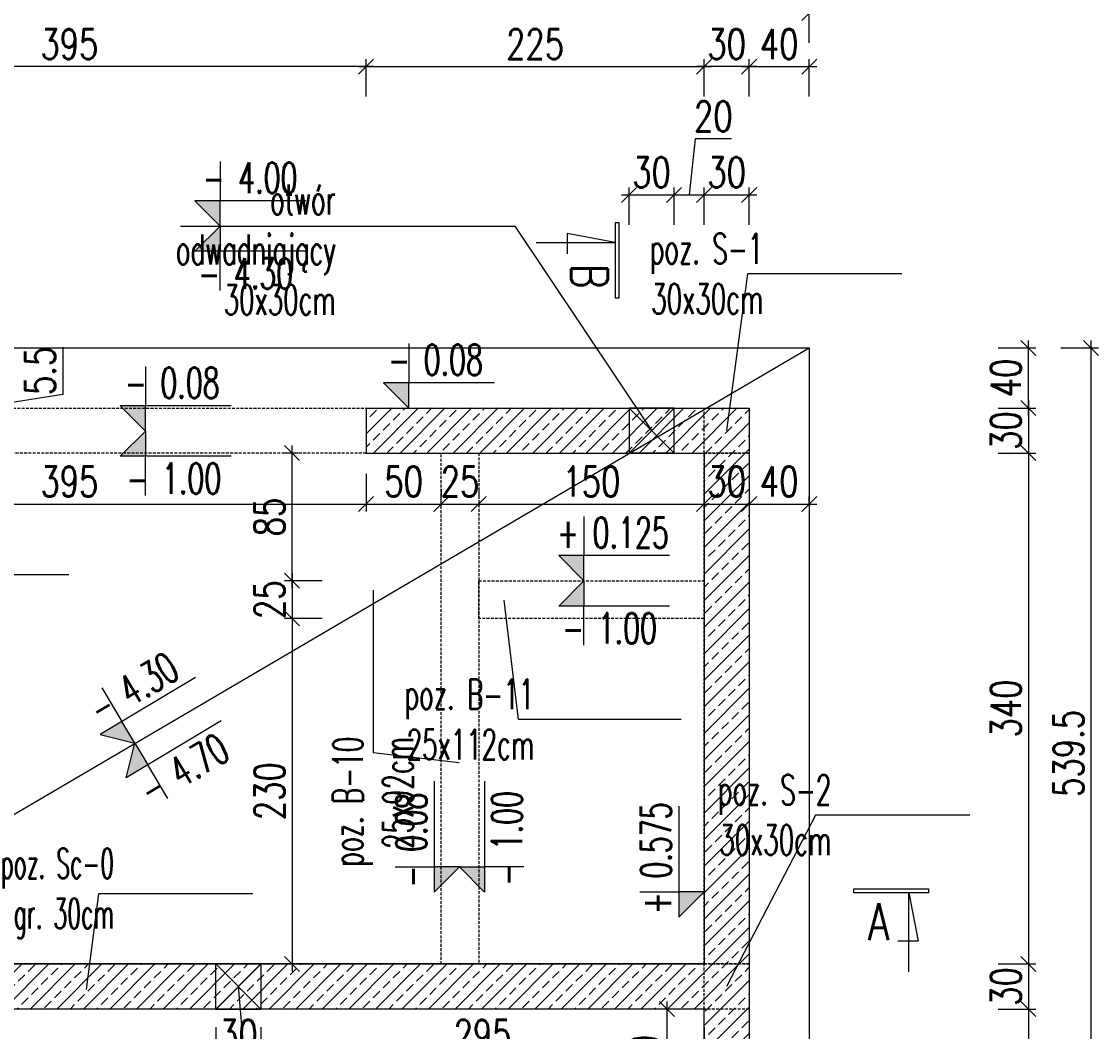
# Model space of a CAD drawing. Header units: millimetres. Extents: x -303 to 588072, y -379 to 357555.
# Tile 14 of 88: x 538205 to 538922, y 333408 to 334080. Entities that reach past the tile are written whole.
import ezdxf

# ---------------------------------------------------------------- set-up
doc = ezdxf.new("R2010")
doc.units = ezdxf.units.MM
doc.header["$LTSCALE"] = 0.15
doc.header["$MEASUREMENT"] = 0
doc.header["$PDSIZE"] = -5
doc.linetypes.add('DASHED', pattern=[19.05, 12.7, -6.35])
for name, color, linetype in [('3', 4, 'Continuous'), ('5', 8, 'Continuous'), ('RFD_1', 2, 'Continuous'), ('RFD_2', 4, 'DASHED'), ('RFD_3', 4, 'Continuous'), ('RFD_3 @ 10', 4, 'Continuous'), ('RFD_5', 8, 'Continuous'), ('RFD_5 @ 10', 8, 'Continuous')]:
    doc.layers.add(name, color=color, linetype=linetype)
doc.styles.get("Standard").update_dxf_attribs({"font": 'simplex.shx', "width": 0.75})
doc.styles.add('txt3', font='simplex.shx', dxfattribs={"width": 0.75, "height": 20})
doc.dimstyles.new('opis 1.1', dxfattribs={"dimscale": 0, "dimtxt": 2, "dimasz": 1, "dimexe": 0.5, "dimexo": 1, "dimgap": 0, "dimtad": 0, "dimdec": 1, "dimrnd": 0.5, "dimdsep": 46, "dimtxsty": 'Standard', "dimblk1": 'OBLIQUE', "dimblk2": 'OBLIQUE', "dimsah": 1, "dimcen": 1, "dimdle": 0.5, "dimclrd": 256, "dimclre": 256, "dimclrt": 4, "dimadec": 0, "dimazin": 2, "dimtm": 1e-09, "dimtfac": 0.75, "dimtdec": 1, "dimtmove": 0, "dimatfit": 3, "dimfxl": 0, "dimtvp": 0.75, "dimtolj": 1, "dimtzin": 0, "dimlwd": -1, "dimlwe": -1, "dimarcsym": 0})

# ---------------------------------------------------------------- blocks, each defined once
blk = doc.blocks.new('324r232')
at = {"layer": 'RFD_5'}
blk.add_hatch(color=256, dxfattribs=at).paths.add_polyline_path([(0, 16.56), (-16.56, 16.56), (0, 0)])
at = {"layer": '5'}
blk.add_line((56.33, 16.56), (-16.56, 16.56), dxfattribs=at)
at = {"layer": 'RFD_5'}
for points in [[(0, 42.33), (0, 16.56)], [(-16.56, 16.56), (0, 0)], [(0, 0), (0, 16.56)]]:
    blk.add_lwpolyline(points, dxfattribs=at)
blk = doc.blocks.new('_Oblique')
at = {"color": 0, "linetype": 'ByBlock', "lineweight": -2}
blk.add_line((-0.5, -0.5), (0.5, 0.5), dxfattribs=at)
blk = doc.blocks.new('*D1132')
at = {"layer": 'Defpoints', "color": 0, "lineweight": 80}
for p in [(538484, 333759.03), (538509, 333759.03), (538509, 333759.03)]:
    blk.add_point(p, dxfattribs=at)
at = {"layer": 'RFD_5'}
for p, q in [((538484, 333769.03), (538484, 333764.03)), ((538509, 333769.03), (538509, 333764.03)), ((538479, 333759.03), (538514, 333759.03))]:
    blk.add_line(p, q, dxfattribs=at)
at = {"layer": 'RFD_5', "xscale": 10, "yscale": 10, "zscale": 10, "rotation": 180}
blk.add_blockref('_Oblique', (538484, 333759.03), dxfattribs=at)
at = {"layer": 'RFD_5', "xscale": 10, "yscale": 10, "zscale": 10}
blk.add_blockref('_Oblique', (538509, 333759.03), dxfattribs=at)
at = {"layer": 'RFD_5', "color": 4, "insert": (538496.5, 333774.03), "char_height": 20, "attachment_point": 5}
blk.add_mtext('\\A1;25', dxfattribs=at)
blk = doc.blocks.new('*D1133')
at = {"layer": 'Defpoints', "color": 0, "lineweight": 80}
for p in [(538509, 333759.03), (538659, 333759.03), (538659, 333751.05)]:
    blk.add_point(p, dxfattribs=at)
at = {"layer": 'RFD_5'}
for p, q in [((538509, 333769.03), (538509, 333764.03)), ((538659, 333759.03), (538659, 333764.03)), ((538504, 333759.03), (538664, 333759.03))]:
    blk.add_line(p, q, dxfattribs=at)
at = {"layer": 'RFD_5', "xscale": 10, "yscale": 10, "zscale": 10, "rotation": 180}
blk.add_blockref('_Oblique', (538509, 333759.03), dxfattribs=at)
at = {"layer": 'RFD_5', "xscale": 10, "yscale": 10, "zscale": 10}
blk.add_blockref('_Oblique', (538659, 333759.03), dxfattribs=at)
at = {"layer": 'RFD_5', "color": 4, "insert": (538584, 333774.03), "char_height": 20, "attachment_point": 5}
blk.add_mtext('\\A1;150', dxfattribs=at)
blk = doc.blocks.new('*D1134')
at = {"layer": 'Defpoints', "color": 0, "lineweight": 80}
for p in [(538689, 333759.61), (538689, 333759.03), (538659, 333751.05)]:
    blk.add_point(p, dxfattribs=at)
at = {"layer": 'RFD_5'}
for p, q in [((538659, 333759.03), (538659, 333764.03)), ((538654, 333759.03), (538694, 333759.03)), ((538689, 333759.03), (538689, 333754.03))]:
    blk.add_line(p, q, dxfattribs=at)
at = {"layer": 'RFD_5', "xscale": 10, "yscale": 10, "zscale": 10, "rotation": 180}
blk.add_blockref('_Oblique', (538659, 333759.03), dxfattribs=at)
at = {"layer": 'RFD_5', "xscale": 10, "yscale": 10, "zscale": 10}
blk.add_blockref('_Oblique', (538689, 333759.03), dxfattribs=at)
at = {"layer": 'RFD_5', "color": 4, "insert": (538674, 333774.03), "char_height": 20, "attachment_point": 5}
blk.add_mtext('\\A1;30', dxfattribs=at)
blk = doc.blocks.new('*D1136')
at = {"layer": 'Defpoints', "color": 0, "lineweight": 80}
for p in [(538659, 334050.13), (538434, 333822.91), (538659, 333272.86)]:
    blk.add_point(p, dxfattribs=at)
at = {"layer": 'RFD_5'}
for p, q in [((538429, 334050.13), (538664, 334050.13)), ((538434, 334030.13), (538434, 334055.13)), ((538659, 334030.13), (538659, 334055.13))]:
    blk.add_line(p, q, dxfattribs=at)
at = {"layer": 'RFD_5', "xscale": 10, "yscale": 10, "zscale": 10, "rotation": 180}
blk.add_blockref('_Oblique', (538434, 334050.13), dxfattribs=at)
at = {"layer": 'RFD_5', "xscale": 10, "yscale": 10, "zscale": 10}
blk.add_blockref('_Oblique', (538659, 334050.13), dxfattribs=at)
at = {"layer": 'RFD_5', "color": 4, "insert": (538546.5, 334065.13), "char_height": 20, "attachment_point": 5}
blk.add_mtext('\\A1;225', dxfattribs=at)
blk = doc.blocks.new('*D1137')
at = {"layer": 'Defpoints', "color": 0, "lineweight": 80}
for p in [(538729, 334050.13), (538729, 333862.91), (538689, 333822.91)]:
    blk.add_point(p, dxfattribs=at)
at = {"layer": 'RFD_5'}
for p, q in [((538684, 334050.13), (538734, 334050.13)), ((538689, 334030.13), (538689, 334055.13)), ((538729, 334030.13), (538729, 334055.13))]:
    blk.add_line(p, q, dxfattribs=at)
at = {"layer": 'RFD_5', "xscale": 10, "yscale": 10, "zscale": 10, "rotation": 180}
blk.add_blockref('_Oblique', (538689, 334050.13), dxfattribs=at)
at = {"layer": 'RFD_5', "xscale": 10, "yscale": 10, "zscale": 10}
blk.add_blockref('_Oblique', (538729, 334050.13), dxfattribs=at)
at = {"layer": 'RFD_5', "color": 4, "insert": (538709, 334065.13), "char_height": 20, "attachment_point": 5}
blk.add_mtext('\\A1;40', dxfattribs=at)
blk = doc.blocks.new('*D1140')
at = {"layer": 'Defpoints', "color": 0, "lineweight": 80}
for p in [(538689, 333759.03), (538729, 333759.03), (538729, 333749.69)]:
    blk.add_point(p, dxfattribs=at)
at = {"layer": 'RFD_5'}
for p, q in [((538729, 333759.03), (538729, 333764.03)), ((538684, 333759.03), (538734, 333759.03)), ((538689, 333759.03), (538689, 333754.03))]:
    blk.add_line(p, q, dxfattribs=at)
at = {"layer": 'RFD_5', "xscale": 10, "yscale": 10, "zscale": 10, "rotation": 180}
blk.add_blockref('_Oblique', (538689, 333759.03), dxfattribs=at)
at = {"layer": 'RFD_5', "xscale": 10, "yscale": 10, "zscale": 10}
blk.add_blockref('_Oblique', (538729, 333759.03), dxfattribs=at)
at = {"layer": 'RFD_5', "color": 4, "insert": (538709, 333774.03), "char_height": 20, "attachment_point": 5}
blk.add_mtext('\\A1;40', dxfattribs=at)
blk = doc.blocks.new('*D1146')
at = {"layer": 'Defpoints', "color": 0, "lineweight": 80}
for p in [(538729, 334085.88), (538059.88, 333862.91), (538729, 333862.91)]:
    blk.add_point(p, dxfattribs=at)
at = {"layer": 'RFD_5'}
for p, q in [((538059.88, 334065.88), (538059.88, 334090.88)), ((538729, 334065.88), (538729, 334090.88)), ((538054.88, 334085.88), (538734, 334085.88))]:
    blk.add_line(p, q, dxfattribs=at)
at = {"layer": 'RFD_5', "xscale": 10, "yscale": 10, "zscale": 10, "rotation": 180}
blk.add_blockref('_Oblique', (538059.88, 334085.88), dxfattribs=at)
at = {"layer": 'RFD_5', "xscale": 10, "yscale": 10, "zscale": 10}
blk.add_blockref('_Oblique', (538729, 334085.88), dxfattribs=at)
at = {"layer": 'RFD_5', "color": 4, "insert": (538394.44, 334100.88), "char_height": 20, "attachment_point": 5}
blk.add_mtext('\\A1;669', dxfattribs=at)
blk = doc.blocks.new('*D1148')
at = {"layer": 'Defpoints', "color": 0, "lineweight": 80}
for p in [(538729, 334120.28), (537809.25, 333981.76), (538729, 333862.91)]:
    blk.add_point(p, dxfattribs=at)
at = {"layer": 'RFD_5'}
for p, q in [((537809.25, 334100.28), (537809.25, 334125.28)), ((538729, 334100.28), (538729, 334125.28)), ((537804.25, 334120.28), (538734, 334120.28))]:
    blk.add_line(p, q, dxfattribs=at)
at = {"layer": 'RFD_5', "xscale": 10, "yscale": 10, "zscale": 10, "rotation": 180}
blk.add_blockref('_Oblique', (537809.25, 334120.28), dxfattribs=at)
at = {"layer": 'RFD_5', "xscale": 10, "yscale": 10, "zscale": 10}
blk.add_blockref('_Oblique', (538729, 334120.28), dxfattribs=at)
at = {"layer": 'RFD_5', "color": 4, "insert": (538269.12, 334135.28), "char_height": 20, "attachment_point": 5}
blk.add_mtext('\\A1;920', dxfattribs=at)
blk = doc.blocks.new('*D1150')
at = {"layer": 'Defpoints', "color": 0, "lineweight": 80}
for p in [(538689, 333822.91), (538689, 333792.91), (538874.86, 333792.91)]:
    blk.add_point(p, dxfattribs=at)
at = {"layer": 'RFD_5'}
for p, q in [((538874.86, 333827.91), (538874.86, 333787.91)), ((538854.86, 333822.91), (538879.86, 333822.91)), ((538854.86, 333792.91), (538879.86, 333792.91))]:
    blk.add_line(p, q, dxfattribs=at)
at = {"layer": 'RFD_5', "xscale": 10, "yscale": 10, "zscale": 10}
for p, rotation in [((538874.86, 333822.91), 90), ((538874.86, 333792.91), 270)]:
    blk.add_blockref('_Oblique', p, dxfattribs=dict(at, rotation=rotation))
at = {"layer": 'RFD_5', "color": 4, "insert": (538859.86, 333807.91), "char_height": 20, "attachment_point": 5, "rotation": 90}
blk.add_mtext('\\A1;30', dxfattribs=at)
blk = doc.blocks.new('*D1151')
at = {"layer": 'Defpoints', "color": 0, "lineweight": 80}
for p in [(538689, 333792.91), (538626.41, 333452.91), (538874.86, 333452.91)]:
    blk.add_point(p, dxfattribs=at)
at = {"layer": 'RFD_5'}
for p, q in [((538854.86, 333792.91), (538879.86, 333792.91)), ((538874.86, 333797.91), (538874.86, 333447.91)), ((538854.86, 333452.91), (538879.86, 333452.91))]:
    blk.add_line(p, q, dxfattribs=at)
at = {"layer": 'RFD_5', "xscale": 10, "yscale": 10, "zscale": 10}
for p, rotation in [((538874.86, 333792.91), 90), ((538874.86, 333452.91), 270)]:
    blk.add_blockref('_Oblique', p, dxfattribs=dict(at, rotation=rotation))
at = {"layer": 'RFD_5', "color": 4, "insert": (538859.86, 333622.91), "char_height": 20, "attachment_point": 5, "rotation": 90}
blk.add_mtext('\\A1;340', dxfattribs=at)
blk = doc.blocks.new('*D1152')
at = {"layer": 'Defpoints', "color": 0, "lineweight": 80}
for p in [(538626.41, 333452.91), (538623.14, 333422.91), (538874.86, 333422.91)]:
    blk.add_point(p, dxfattribs=at)
at = {"layer": 'RFD_5'}
for p, q in [((538874.86, 333457.91), (538874.86, 333417.91)), ((538854.86, 333452.91), (538879.86, 333452.91)), ((538854.86, 333422.91), (538879.86, 333422.91))]:
    blk.add_line(p, q, dxfattribs=at)
at = {"layer": 'RFD_5', "xscale": 10, "yscale": 10, "zscale": 10}
for p, rotation in [((538874.86, 333452.91), 90), ((538874.86, 333422.91), 270)]:
    blk.add_blockref('_Oblique', p, dxfattribs=dict(at, rotation=rotation))
at = {"layer": 'RFD_5', "color": 4, "insert": (538859.86, 333437.91), "char_height": 20, "attachment_point": 5, "rotation": 90}
blk.add_mtext('\\A1;30', dxfattribs=at)
blk = doc.blocks.new('*D1153')
at = {"layer": 'Defpoints', "color": 0, "lineweight": 80}
for p in [(538623.14, 333422.91), (538729, 333323.2), (538874.86, 333323.2)]:
    blk.add_point(p, dxfattribs=at)
at = {"layer": 'RFD_5'}
for p, q in [((538874.86, 333427.91), (538874.86, 333318.2)), ((538854.86, 333422.91), (538879.86, 333422.91)), ((538854.86, 333323.2), (538879.86, 333323.2))]:
    blk.add_line(p, q, dxfattribs=at)
at = {"layer": 'RFD_5', "xscale": 10, "yscale": 10, "zscale": 10}
for p, rotation in [((538874.86, 333422.91), 90), ((538874.86, 333323.2), 270)]:
    blk.add_blockref('_Oblique', p, dxfattribs=dict(at, rotation=rotation))
at = {"layer": 'RFD_5', "color": 4, "insert": (538859.86, 333373.06), "char_height": 20, "attachment_point": 5, "rotation": 90}
blk.add_mtext('\\A1;99.5', dxfattribs=at)
blk = doc.blocks.new('*D1155')
at = {"layer": 'Defpoints', "color": 0, "lineweight": 80}
for p in [(538729, 333862.91), (538874.86, 333862.91), (538689, 333822.91)]:
    blk.add_point(p, dxfattribs=at)
at = {"layer": 'RFD_5'}
for p, q in [((538874.86, 333817.91), (538874.86, 333867.91)), ((538854.86, 333862.91), (538879.86, 333862.91)), ((538854.86, 333822.91), (538879.86, 333822.91))]:
    blk.add_line(p, q, dxfattribs=at)
at = {"layer": 'RFD_5', "xscale": 10, "yscale": 10, "zscale": 10}
for p, rotation in [((538874.86, 333862.91), 90), ((538874.86, 333822.91), 270)]:
    blk.add_blockref('_Oblique', p, dxfattribs=dict(at, rotation=rotation))
at = {"layer": 'RFD_5', "color": 4, "insert": (538859.86, 333842.91), "char_height": 20, "attachment_point": 5, "rotation": 90}
blk.add_mtext('\\A1;40', dxfattribs=at)
blk = doc.blocks.new('*D1156')
at = {"layer": 'Defpoints', "color": 0, "lineweight": 80}
for p in [(538729, 333862.91), (538729, 333323.2), (538916.53, 333323.2)]:
    blk.add_point(p, dxfattribs=at)
at = {"layer": 'RFD_5'}
for p, q in [((538916.53, 333867.91), (538916.53, 333318.2)), ((538896.53, 333862.91), (538921.53, 333862.91)), ((538896.53, 333323.2), (538921.53, 333323.2))]:
    blk.add_line(p, q, dxfattribs=at)
at = {"layer": 'RFD_5', "xscale": 10, "yscale": 10, "zscale": 10}
for p, rotation in [((538916.53, 333862.91), 90), ((538916.53, 333323.2), 270)]:
    blk.add_blockref('_Oblique', p, dxfattribs=dict(at, rotation=rotation))
at = {"layer": 'RFD_5', "color": 4, "insert": (538901.53, 333593.06), "char_height": 20, "attachment_point": 5, "rotation": 90}
blk.add_mtext('\\A1;539.5', dxfattribs=at)
blk = doc.blocks.new('*D1163')
at = {"layer": 'Defpoints', "color": 0, "lineweight": 80}
for p in [(538038.99, 333828.55), (538192.79, 333828.55), (538061.06, 333822.91)]:
    blk.add_point(p, dxfattribs=at)
at = {"layer": 'RFD_5'}
for p, q in [((538232.08, 333863.34), (538232.08, 333831.91)), ((538172.79, 333828.55), (538197.79, 333828.55)), ((538192.79, 333817.91), (538192.79, 333833.55)), ((538232.08, 333831.91), (538192.79, 333825.73)), ((538172.79, 333822.91), (538197.79, 333822.91))]:
    blk.add_line(p, q, dxfattribs=at)
at = {"layer": 'RFD_5', "xscale": 10, "yscale": 10, "zscale": 10}
for p, rotation in [((538192.79, 333828.55), 90), ((538192.79, 333822.91), 270)]:
    blk.add_blockref('_Oblique', p, dxfattribs=dict(at, rotation=rotation))
at = {"layer": 'RFD_5', "color": 4, "insert": (538217.08, 333847.63), "char_height": 20, "attachment_point": 5, "rotation": 90}
blk.add_mtext('\\A1;5.5', dxfattribs=at)
blk = doc.blocks.new('*D1301')
at = {"layer": 'Defpoints', "color": 0, "lineweight": 80}
for p in [(538509, 333707.92), (538384.72, 333682.92), (538509, 333682.92)]:
    blk.add_point(p, dxfattribs=at)
at = {"layer": 'RFD_5'}
for p, q in [((538404.72, 333707.92), (538379.72, 333707.92)), ((538384.72, 333712.92), (538384.72, 333677.92)), ((538404.72, 333682.92), (538379.72, 333682.92))]:
    blk.add_line(p, q, dxfattribs=at)
at = {"layer": 'RFD_5', "xscale": 10, "yscale": 10, "zscale": 10}
for p, rotation in [((538384.72, 333707.92), 90), ((538384.72, 333682.92), 270)]:
    blk.add_blockref('_Oblique', p, dxfattribs=dict(at, rotation=rotation))
at = {"layer": 'RFD_5', "color": 4, "insert": (538369.72, 333695.42), "char_height": 20, "attachment_point": 5, "rotation": 90}
blk.add_mtext('\\A1;25', dxfattribs=at)
blk = doc.blocks.new('*D1302')
at = {"layer": 'Defpoints', "color": 0, "lineweight": 80}
for p in [(538384.72, 333792.91), (538398.7, 333792.91), (538509, 333707.92)]:
    blk.add_point(p, dxfattribs=at)
at = {"layer": 'RFD_5'}
for p, q in [((538388.7, 333792.91), (538379.72, 333792.91)), ((538384.72, 333702.92), (538384.72, 333797.91)), ((538404.72, 333707.92), (538379.72, 333707.92))]:
    blk.add_line(p, q, dxfattribs=at)
at = {"layer": 'RFD_5', "xscale": 10, "yscale": 10, "zscale": 10}
for p, rotation in [((538384.72, 333792.91), 90), ((538384.72, 333707.92), 270)]:
    blk.add_blockref('_Oblique', p, dxfattribs=dict(at, rotation=rotation))
at = {"layer": 'RFD_5', "color": 4, "insert": (538369.72, 333750.42), "char_height": 20, "attachment_point": 5, "rotation": 90}
blk.add_mtext('\\A1;85', dxfattribs=at)
blk = doc.blocks.new('*D1303')
at = {"layer": 'Defpoints', "color": 0, "lineweight": 80}
for p in [(538509, 333682.92), (538384.72, 333452.91), (538434.12, 333452.91)]:
    blk.add_point(p, dxfattribs=at)
at = {"layer": 'RFD_5'}
for p, q in [((538384.72, 333687.92), (538384.72, 333447.91)), ((538404.72, 333682.92), (538379.72, 333682.92)), ((538404.72, 333452.91), (538379.72, 333452.91))]:
    blk.add_line(p, q, dxfattribs=at)
at = {"layer": 'RFD_5', "xscale": 10, "yscale": 10, "zscale": 10}
for p, rotation in [((538384.72, 333682.92), 90), ((538384.72, 333452.91), 270)]:
    blk.add_blockref('_Oblique', p, dxfattribs=dict(at, rotation=rotation))
at = {"layer": 'RFD_5', "color": 4, "insert": (538369.72, 333567.92), "char_height": 20, "attachment_point": 5, "rotation": 90}
blk.add_mtext('\\A1;230', dxfattribs=at)
blk = doc.blocks.new('*D1513')
at = {"layer": 'Defpoints', "color": 0}
for p in [(538639, 333964.75), (538609, 333822.91), (538639, 333822.91)]:
    blk.add_point(p, dxfattribs=at)
at = {"layer": 'RFD_3', "color": 3}
for p, q in [((538604, 333964.75), (538644, 333964.75)), ((538609, 333944.75), (538609, 333969.75)), ((538639, 333944.75), (538639, 333969.75))]:
    blk.add_line(p, q, dxfattribs=at)
at = {"layer": 'RFD_3', "color": 3, "xscale": 10, "yscale": 10, "zscale": 10, "rotation": 180}
blk.add_blockref('_Oblique', (538609, 333964.75), dxfattribs=at)
at = {"layer": 'RFD_3', "color": 3, "xscale": 10, "yscale": 10, "zscale": 10}
blk.add_blockref('_Oblique', (538639, 333964.75), dxfattribs=at)
at = {"layer": 'RFD_3', "color": 3, "insert": (538624, 333979.75), "char_height": 20, "attachment_point": 5}
blk.add_mtext('\\A1;30', dxfattribs=at)
blk = doc.blocks.new('*D1514')
at = {"layer": 'Defpoints', "color": 0, "lineweight": 80}
for p in [(538659, 333964.75), (538639, 333822.91), (538659, 333807.91)]:
    blk.add_point(p, dxfattribs=at)
at = {"layer": 'RFD_3', "color": 3}
for p, q in [((538653.04, 334002.03), (538649, 333964.75)), ((538677.32, 334002.03), (538653.04, 334002.03)), ((538634, 333964.75), (538664, 333964.75)), ((538639, 333944.75), (538639, 333969.75)), ((538659, 333944.75), (538659, 333969.75))]:
    blk.add_line(p, q, dxfattribs=at)
at = {"layer": 'RFD_3', "color": 3, "xscale": 10, "yscale": 10, "zscale": 10, "rotation": 180}
blk.add_blockref('_Oblique', (538639, 333964.75), dxfattribs=at)
at = {"layer": 'RFD_3', "color": 3, "xscale": 10, "yscale": 10, "zscale": 10}
blk.add_blockref('_Oblique', (538659, 333964.75), dxfattribs=at)
at = {"layer": 'RFD_3', "color": 3, "insert": (538665.18, 334017.03), "char_height": 20, "attachment_point": 5}
blk.add_mtext('\\A1;20', dxfattribs=at)
blk = doc.blocks.new('*D1515')
at = {"layer": 'Defpoints', "color": 0, "lineweight": 80}
for p in [(538689, 333964.75), (538659, 333807.91), (538689, 333807.91)]:
    blk.add_point(p, dxfattribs=at)
at = {"layer": 'RFD_3', "color": 3}
for p, q in [((538654, 333964.75), (538694, 333964.75)), ((538659, 333944.75), (538659, 333969.75)), ((538689, 333944.75), (538689, 333969.75))]:
    blk.add_line(p, q, dxfattribs=at)
at = {"layer": 'RFD_3', "color": 3, "xscale": 10, "yscale": 10, "zscale": 10, "rotation": 180}
blk.add_blockref('_Oblique', (538659, 333964.75), dxfattribs=at)
at = {"layer": 'RFD_3', "color": 3, "xscale": 10, "yscale": 10, "zscale": 10}
blk.add_blockref('_Oblique', (538689, 333964.75), dxfattribs=at)
at = {"layer": 'RFD_3', "color": 3, "insert": (538674, 333979.75), "char_height": 20, "attachment_point": 5}
blk.add_mtext('\\A1;30', dxfattribs=at)
blk = doc.blocks.new('*D1738')
at = {"layer": 'Defpoints', "color": 0, "lineweight": 80}
for p in [(538659, 334050.13), (538689, 333822.91), (538659, 333807.91)]:
    blk.add_point(p, dxfattribs=at)
at = {"layer": 'RFD_5'}
for p, q in [((538694, 334050.13), (538654, 334050.13)), ((538659, 334030.13), (538659, 334055.13)), ((538689, 334030.13), (538689, 334055.13))]:
    blk.add_line(p, q, dxfattribs=at)
at = {"layer": 'RFD_5', "xscale": 10, "yscale": 10, "zscale": 10, "rotation": 180}
blk.add_blockref('_Oblique', (538659, 334050.13), dxfattribs=at)
at = {"layer": 'RFD_5', "xscale": 10, "yscale": 10, "zscale": 10}
blk.add_blockref('_Oblique', (538689, 334050.13), dxfattribs=at)
at = {"layer": 'RFD_5', "color": 4, "insert": (538674, 334065.13), "char_height": 20, "attachment_point": 5}
blk.add_mtext('\\A1;30', dxfattribs=at)
blk = doc.blocks.new('*D1739')
at = {"layer": 'Defpoints', "color": 0, "lineweight": 80}
for p in [(538038.98, 334050.13), (538038.98, 333822.72), (538434, 333822.91)]:
    blk.add_point(p, dxfattribs=at)
at = {"layer": 'RFD_5'}
for p, q in [((538439, 334050.13), (538033.98, 334050.13)), ((538038.98, 334030.13), (538038.98, 334055.13)), ((538434, 334030.13), (538434, 334055.13))]:
    blk.add_line(p, q, dxfattribs=at)
at = {"layer": 'RFD_5', "xscale": 10, "yscale": 10, "zscale": 10, "rotation": 180}
blk.add_blockref('_Oblique', (538038.98, 334050.13), dxfattribs=at)
at = {"layer": 'RFD_5', "xscale": 10, "yscale": 10, "zscale": 10}
blk.add_blockref('_Oblique', (538434, 334050.13), dxfattribs=at)
at = {"layer": 'RFD_5', "color": 4, "insert": (538236.49, 334065.13), "char_height": 20, "attachment_point": 5}
blk.add_mtext('\\A1;395', dxfattribs=at)
blk = doc.blocks.new('*D1744')
at = {"layer": 'Defpoints', "color": 0, "lineweight": 80}
for p in [(538434, 333792.91), (538434, 333759.03), (538039, 333740.35)]:
    blk.add_point(p, dxfattribs=at)
at = {"layer": 'RFD_5'}
for p, q in [((538434, 333779.03), (538434, 333754.03)), ((538039, 333750.35), (538039, 333764.03)), ((538034, 333759.03), (538439, 333759.03))]:
    blk.add_line(p, q, dxfattribs=at)
at = {"layer": 'RFD_5', "xscale": 10, "yscale": 10, "zscale": 10, "rotation": 180}
blk.add_blockref('_Oblique', (538039, 333759.03), dxfattribs=at)
at = {"layer": 'RFD_5', "xscale": 10, "yscale": 10, "zscale": 10}
blk.add_blockref('_Oblique', (538434, 333759.03), dxfattribs=at)
at = {"layer": 'RFD_5', "color": 4, "insert": (538236.5, 333774.03), "char_height": 20, "attachment_point": 5}
blk.add_mtext('\\A1;395', dxfattribs=at)
blk = doc.blocks.new('*D1745')
at = {"layer": 'Defpoints', "color": 0, "lineweight": 80}
for p in [(538434, 333792.91), (538484, 333759.03), (538484, 333747.16)]:
    blk.add_point(p, dxfattribs=at)
at = {"layer": 'RFD_5'}
for p, q in [((538434, 333779.03), (538434, 333754.03)), ((538484, 333757.16), (538484, 333764.03)), ((538429, 333759.03), (538489, 333759.03))]:
    blk.add_line(p, q, dxfattribs=at)
at = {"layer": 'RFD_5', "xscale": 10, "yscale": 10, "zscale": 10, "rotation": 180}
blk.add_blockref('_Oblique', (538434, 333759.03), dxfattribs=at)
at = {"layer": 'RFD_5', "xscale": 10, "yscale": 10, "zscale": 10}
blk.add_blockref('_Oblique', (538484, 333759.03), dxfattribs=at)
at = {"layer": 'RFD_5', "color": 4, "insert": (538459, 333774.03), "char_height": 20, "attachment_point": 5}
blk.add_mtext('\\A1;50', dxfattribs=at)
blk = doc.blocks.new('*D1871')
at = {"layer": 'Defpoints', "color": 0, "lineweight": 80}
for p in [(538334.02, 333422.91), (538363.98, 333422.94), (538363.98, 333390.78)]:
    blk.add_point(p, dxfattribs=at)
at = {"layer": 'RFD_3', "color": 3}
for p, q in [((538334.02, 333410.78), (538334.02, 333385.78)), ((538363.98, 333410.78), (538363.98, 333385.78)), ((538329.02, 333390.78), (538368.98, 333390.78))]:
    blk.add_line(p, q, dxfattribs=at)
at = {"layer": 'RFD_3', "color": 3, "xscale": 10, "yscale": 10, "zscale": 10, "rotation": 180}
blk.add_blockref('_Oblique', (538334.02, 333390.78), dxfattribs=at)
at = {"layer": 'RFD_3', "color": 3, "xscale": 10, "yscale": 10, "zscale": 10}
blk.add_blockref('_Oblique', (538363.98, 333390.78), dxfattribs=at)
at = {"layer": 'RFD_3', "color": 3, "insert": (538349, 333405.78), "char_height": 20, "attachment_point": 5}
blk.add_mtext('\\A1;30', dxfattribs=at)
blk = doc.blocks.new('*D1872')
at = {"layer": 'Defpoints', "color": 0, "lineweight": 80}
for p in [(538334.02, 333422.91), (538039.01, 333390.78), (538039.01, 333380.44)]:
    blk.add_point(p, dxfattribs=at)
at = {"layer": 'RFD_3', "color": 3}
for p, q in [((538334.02, 333410.78), (538334.02, 333385.78)), ((538339.02, 333390.78), (538034.01, 333390.78)), ((538039.01, 333390.44), (538039.01, 333395.78))]:
    blk.add_line(p, q, dxfattribs=at)
at = {"layer": 'RFD_3', "color": 3, "xscale": 10, "yscale": 10, "zscale": 10, "rotation": 180}
blk.add_blockref('_Oblique', (538039.01, 333390.78), dxfattribs=at)
at = {"layer": 'RFD_3', "color": 3, "xscale": 10, "yscale": 10, "zscale": 10}
blk.add_blockref('_Oblique', (538334.02, 333390.78), dxfattribs=at)
at = {"layer": 'RFD_3', "color": 3, "insert": (538154.96, 333405.78), "char_height": 20, "attachment_point": 5}
blk.add_mtext('\\A1;295', dxfattribs=at)
blk = doc.blocks.new('*D1873')
at = {"layer": 'Defpoints', "color": 0, "lineweight": 80}
for p in [(538363.98, 333422.94), (538659, 333422.91), (538659, 333390.78)]:
    blk.add_point(p, dxfattribs=at)
at = {"layer": 'RFD_3', "color": 3}
for p, q in [((538363.98, 333410.78), (538363.98, 333385.78)), ((538659, 333410.78), (538659, 333385.78)), ((538358.98, 333390.78), (538664, 333390.78))]:
    blk.add_line(p, q, dxfattribs=at)
at = {"layer": 'RFD_3', "color": 3, "xscale": 10, "yscale": 10, "zscale": 10, "rotation": 180}
blk.add_blockref('_Oblique', (538363.98, 333390.78), dxfattribs=at)
at = {"layer": 'RFD_3', "color": 3, "xscale": 10, "yscale": 10, "zscale": 10}
blk.add_blockref('_Oblique', (538659, 333390.78), dxfattribs=at)
at = {"layer": 'RFD_3', "color": 3, "insert": (538511.49, 333405.78), "char_height": 20, "attachment_point": 5}
blk.add_mtext('\\A1;295', dxfattribs=at)
blk = doc.blocks.new('*D1897')
at = {"layer": 'Defpoints', "color": 0, "lineweight": 80}
for p in [(538659, 333422.94), (538634.25, 333362.88), (538659, 333362.88)]:
    blk.add_point(p, dxfattribs=at)
at = {"layer": 'RFD_3', "color": 3}
for p, q in [((538634.25, 333427.94), (538634.25, 333357.88)), ((538649, 333422.94), (538629.25, 333422.94)), ((538649, 333362.88), (538629.25, 333362.88))]:
    blk.add_line(p, q, dxfattribs=at)
at = {"layer": 'RFD_3', "color": 3, "xscale": 10, "yscale": 10, "zscale": 10}
for p, rotation in [((538634.25, 333422.94), 90), ((538634.25, 333362.88), 270)]:
    blk.add_blockref('_Oblique', p, dxfattribs=dict(at, rotation=rotation))
at = {"layer": 'RFD_3', "color": 3, "insert": (538619.25, 333392.91), "char_height": 20, "attachment_point": 5, "rotation": 90}
blk.add_mtext('\\A1;60', dxfattribs=at)

msp = doc.modelspace()

# ---------------------------------------------------------------- hatches: boundary and pattern name
at = {"layer": 'RFD_5'}
h = msp.add_hatch(dxfattribs=at)
h.set_pattern_fill('ANSI33', color=256, scale=50)
h.set_pattern_definition([(45, (-2407.349, -1002.463), (-8.83883476, 8.83883476), []), (45, (-2398.51, -1002.463), (-8.83883476, 8.83883476), [6.25, -3.125])])
h.paths.add_polyline_path([(537925.23, 333858.78), (538009, 333819.04), (538009, 333272.88), (538039, 333272.88), (538039, 333272.9), (538039.01, 333272.9), (538039.01, 333422.94), (538659, 333422.94), (538659, 333272.88), (538689, 333272.88), (538689, 333272.9), (538689.01, 333272.9), (538689.01, 333452.96), (538689, 333452.96), (538689, 333822.94), (538434, 333822.94), (538434, 333792.94), (538659, 333792.94), (538659, 333452.96), (538039.01, 333452.96), (538039, 333838.02), (537938.09, 333885.88)])

# ---------------------------------------------------------------- linework, layer by layer
at = {"layer": 'RFD_1'}
for points in [[(538602.43, 333946.17), (538599.85, 333946.17), (538599.85, 333896.29), (538602.43, 333896.29)], [(538808.46, 333502.86), (538808.46, 333500.29), (538758.58, 333500.29), (538758.58, 333502.86)]]:
    msp.add_lwpolyline(points, close=True, dxfattribs=at)
for points in [[(538547.21, 333932.99), (538599.85, 333932.99), (538567.74, 333939.13), (538567.74, 333925.61)], [(538689, 333452.94), (538689.01, 333452.94), (538689.01, 333272.88), (538659.01, 333272.88), (538659.01, 333422.94), (538039.01, 333422.94), (538039.01, 333272.88), (538009.01, 333272.88), (538009, 333819.05), (537925.23, 333858.78), (537938.09, 333885.88)], [(538434, 333822.91), (538689, 333822.91), (538689, 333272.86), (538659, 333272.86), (538659, 333422.91), (538039, 333422.91), (538039, 333272.86), (538009, 333272.86), (538009, 333819.04), (537925.24, 333858.78), (537938.09, 333885.88)], [(537938.09, 333885.88), (538039, 333838.02), (538039.01, 333452.94), (538659, 333452.94)], [(538434, 333822.91), (538434, 333792.91)], [(538434, 333792.91), (538659, 333792.91), (538659, 333452.91), (538039, 333452.91), (538039, 333792.91)], [(538795.28, 333447.65), (538795.28, 333500.29), (538801.41, 333468.17), (538787.89, 333468.17)]]:
    msp.add_lwpolyline(points, dxfattribs=at)
at = {"layer": 'RFD_2'}
for points in [[(538038.99, 333822.91), (538434, 333822.91), (538434, 333792.91), (538038.99, 333792.91)], [(538659, 333822.91), (538689, 333822.91), (538689, 333792.91), (538659, 333792.91)], [(538484, 333792.91), (538509, 333792.91), (538509, 333452.91), (538484, 333452.91)], [(538659, 333792.91), (538689, 333792.91), (538689, 333452.91), (538659, 333452.91)], [(538509, 333707.92), (538659, 333707.92), (538659, 333682.92), (538509, 333682.92)], [(538659, 333452.91), (538689, 333452.91), (538689, 333422.91), (538659, 333422.91)]]:
    msp.add_lwpolyline(points, close=True, dxfattribs=at)
at = {"layer": 'RFD_3', "color": 3}
for p, q in [((538639, 333822.91), (538609, 333822.91)), ((538609, 333822.91), (538609, 333792.91)), ((538609, 333792.91), (538639, 333822.91)), ((538609, 333822.91), (538639, 333792.91)), ((538639, 333792.91), (538639, 333822.91)), ((538639, 333792.91), (538609, 333792.91)), ((538334, 333422.91), (538334, 333452.91)), ((538334, 333452.91), (538364, 333452.91)), ((538364, 333422.91), (538334, 333452.91)), ((538364, 333452.91), (538334, 333422.91)), ((538364, 333452.91), (538364, 333422.91)), ((538334, 333422.91), (538364, 333422.91))]:
    msp.add_line(p, q, dxfattribs=at)
at = {"layer": 'RFD_3'}
msp.add_lwpolyline([(538009, 333323.2), (537809.25, 333323.2), (537809.25, 333981.76), (538059.88, 333862.91), (538729, 333862.91), (538729, 333323.2)], dxfattribs=at)
at = {"layer": 'RFD_5'}
for points in [[(538310.36, 333944.02), (538533.07, 333944.02), (538624, 333807.91)], [(538790.68, 333912.12), (538687.92, 333912.12), (538674, 333807.91)], [(538236.12, 333711.92), (538127.88, 333711.92), (538114.48, 333806.33)], [(538438.74, 333701.64), (538438.74, 333593.64), (538495.97, 333587.09)], [(538643.67, 333615.56), (538535.42, 333615.56), (538525.88, 333695.08)], [(538358.67, 333499.67), (538255.91, 333499.67), (538247.66, 333436.02)]]:
    msp.add_lwpolyline(points, dxfattribs=at)
at = {"layer": 'RFD_5', "color": 6}
msp.add_lwpolyline([(537808.44, 333323.2), (538729, 333862.91)], dxfattribs=at)
at = {"layer": 'RFD_5', "elevation": -40}
for points in [[(538835.98, 333551.91), (538733.22, 333551.91), (538674, 333437.91)], [(538593.17, 333262.23), (538364.2, 333262.23), (538349, 333437.91)]]:
    msp.add_lwpolyline(points, dxfattribs=at)

# ---------------------------------------------------------------- block references
at = {"layer": 'RFD_5', "xscale": 1.012500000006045, "yscale": 1.012500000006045, "zscale": 1.012500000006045}
for p in [(538336.77, 333944.02), (538579, 333707.92)]:
    msp.add_blockref('324r232', p, dxfattribs=at)
at = {"layer": 'RFD_5'}
for p, xscale, yscale, zscale, rotation in [((538336.77, 333944.02), -1.012500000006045, 1.012500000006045, 1.012500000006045, 180.0000000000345), ((538462.42, 333822.91), 1.012500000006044, 1.012500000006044, 1.012500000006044, 359.9999986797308), ((538287.08, 333807.59), 1.012500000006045, 1.012500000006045, 1.012500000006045, 360), ((538287.08, 333807.59), -1.012500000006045, 1.012500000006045, 1.012500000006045, 180.0000000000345), ((538579, 333707.92), -1.012500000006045, 1.012500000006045, 1.012500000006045, 180.0000000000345), ((538280.03, 333599.84), 1.012500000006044, 1.012500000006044, 1.012500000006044, 30.93447268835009), ((538280.03, 333599.84), -1.012500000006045, 1.012500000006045, 1.012500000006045, 210.9344726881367), ((538496.13, 333517.5), 1.012500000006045, 1.012500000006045, 1.012500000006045, 90), ((538496.13, 333517.5), -1.012500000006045, 1.012500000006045, 1.012500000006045, 270.0000000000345), ((538659, 333500.91), 1.012500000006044, 1.012500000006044, 1.012500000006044, 89.99999867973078)]:
    msp.add_blockref('324r232', p, dxfattribs=dict(at, xscale=xscale, yscale=yscale, zscale=zscale, rotation=rotation))

# ---------------------------------------------------------------- texts
at = {"layer": '3', "char_height": 20.25, "style": 'txt3'}
for s, insert, width, attachment_point, rotation in [('{\\W0.65;- 4.00}', (538388.34, 333986.2), 129.9198, 3, 0), ('{\\W0.65;- 0.08}', (538511.78, 333865.1), 129.9198, 3, 0), ('{\\W0.65;- 0.08}', (538336.53, 333849.77), 129.9198, 3, 0), ('{\\W0.65;+ 0.125}', (538635.53, 333750.1), 129.9198, 3, 0), ('{\\W0.65;- 4.30}', (538300.76, 333661.44), 129.9198, 3, 30.93448), ('{\\W0.65;- 4.70}', (538344.8, 333590.04), 377.0795, 9, 30.93447), ('{\\W0.65;- 0.08}', (538453.95, 333566.95), 129.9198, 3, 90), ('{\\W0.65;- 1.00}', (538537.83, 333568.02), 377.0795, 9, 90), ('{\\W0.65;+ 0.575}', (538616.82, 333560.45), 129.9198, 3, 90)]:
    msp.add_mtext(s, dxfattribs=dict(at, insert=insert, width=width, attachment_point=attachment_point, rotation=rotation))
at = {"layer": '3', "color": 4, "char_height": 20, "attachment_point": 6, "style": 'txt3'}
for s, insert, rotation in [('{\\Fsimplex.shx;\\W5.36842;  }{\\A1;\\W0.80000x;otwór }\\P{\\Fsimplex.shx;\\W5.36842;  }{\\A1;\\W0.80000x;odwadniający}\\P{\\Fsimplex.shx;\\W5.36842;  }{\\A1;\\W0.80000x;30x30cm}', (538413.75, 333928.33, 40), 359.99978), ('{\\Fsimplex.shx;\\W7.21053; }{\\A1;\\W0.80000x;poz. S-1}\\P{\\Fsimplex.shx;\\W7.21053; }{\\A1;\\W0.80000x;30x30cm}', (538698.36, 333912.3, 40), 359.99978), ('{\\Fsimplex.shx;\\W8.00000; }{\\A1;\\W0.80000x;poz. B-11}\\P{\\Fsimplex.shx;\\W8.00000; }{\\A1;\\W0.80000x;25x112cm}', (538545.86, 333615.73, 40), 359.99978), ('{\\Fsimplex.shx;\\W8.47368; }{\\A1;\\W0.80000x;poz. B-10}\\P{\\Fsimplex.shx;\\W8.47368; }{\\A1;\\W0.80000x;25x92cm}', (538438.56, 333604.08, 40), 89.99978), ('{\\Fsimplex.shx;\\W7.57895; }{\\A1;\\W0.80000x;poz. S-2}\\P{\\Fsimplex.shx;\\W7.57895; }{\\A1;\\W0.80000x;30x30cm}', (538743.66, 333552.08), 359.99978), ('{\\Fsimplex.shx;\\W8.52632; }{\\A1;\\W0.80000x;poz. Sc-0}\\P{\\Fsimplex.shx;\\W8.52632; }{\\A1;\\W0.80000x;gr. 30cm}', (538266.35, 333499.85, 40), 359.99978)]:
    msp.add_mtext(s, dxfattribs=dict(at, insert=insert, rotation=rotation))
at = {"layer": '3', "char_height": 20.25, "width": 377.0795, "attachment_point": 9, "style": 'txt3'}
for s, insert in [('{\\W0.65;- 4.30}', (538385.44, 333902.31)), ('{\\W0.65;- 1.00}', (538337.6, 333765.88)), ('{\\W0.65;- 1.00}', (538627.67, 333666.21))]:
    msp.add_mtext(s, dxfattribs=dict(at, insert=insert))
at = {"layer": 'RFD_1', "insert": (538570.43, 333918.98), "char_height": 24.58, "width": 4558.2211, "attachment_point": 7, "rotation": 270}
msp.add_mtext('B', dxfattribs=at)
at = {"layer": 'RFD_1', "insert": (538768.16, 333468.87), "char_height": 24.58, "width": 4558.2211, "attachment_point": 7}
msp.add_mtext('A', dxfattribs=at)

# ---------------------------------------------------------------- dimensions: what is measured, and where the dimension line sits
at = {"layer": 'RFD_3', "color": 3}
dim = msp.add_linear_dim(base=(538639, 333964.75), p1=(538609, 333822.91), p2=(538639, 333822.91), dimstyle='opis 1.1', override={"dimscale": 10, "dimclrd": 3, "dimclre": 3, "dimclrt": 3, "dimtix": 0, "dimtofl": 1, "dimtmove": 0, "dimatfit": 3}, dxfattribs=at)
dim.commit()
dim.dimension.update_dxf_attribs({"geometry": '*D1513', "text_midpoint": (538624, 333979.75)})
at = {"layer": 'RFD_3 @ 10', "color": 3}
for base, p1, p2, override, picture, middle in [((538659, 333964.75), (538639, 333822.91), (538659, 333807.91), {"dimscale": 0, "dimclrd": 3, "dimclre": 3, "dimclrt": 3, "dimtmove": 1}, '*D1514', (538653.04, 334002.03)), ((538039.01, 333390.78), (538334.02, 333422.91), (538039.01, 333380.44), {"dimscale": 0, "dimblk1": 'Oblique', "dimblk2": 'Oblique', "dimclrd": 3, "dimclre": 3, "dimclrt": 3, "dimtmove": 1}, '*D1872', (538154.96, 333390.78))]:
    dim = msp.add_linear_dim(base=base, p1=p1, p2=p2, dimstyle='opis 1.1', override=override, dxfattribs=at)
    dim.commit()
    dim.dimension.update_dxf_attribs({"geometry": picture, "text_midpoint": middle, "dimtype": 160})
for base, p1, p2, override, picture, middle in [((538689, 333964.75), (538659, 333807.91), (538689, 333807.91), {"dimscale": 0, "dimclrd": 3, "dimclre": 3, "dimclrt": 3, "dimtmove": 1}, '*D1515', (538674, 333979.75)), ((538363.98, 333390.78), (538334.02, 333422.91), (538363.98, 333422.94), {"dimscale": 0, "dimblk1": 'Oblique', "dimblk2": 'Oblique', "dimclrd": 3, "dimclre": 3, "dimclrt": 3, "dimtix": 0, "dimtofl": 1, "dimtmove": 0, "dimatfit": 3}, '*D1871', (538349, 333405.78)), ((538659, 333390.78), (538363.98, 333422.94), (538659, 333422.91), {"dimscale": 0, "dimblk1": 'Oblique', "dimblk2": 'Oblique', "dimclrd": 3, "dimclre": 3, "dimclrt": 3, "dimtmove": 1}, '*D1873', (538511.49, 333405.78))]:
    dim = msp.add_linear_dim(base=base, p1=p1, p2=p2, dimstyle='opis 1.1', override=override, dxfattribs=at)
    dim.commit()
    dim.dimension.update_dxf_attribs({"geometry": picture, "text_midpoint": middle})
dim = msp.add_linear_dim(base=(538634.25, 333362.88), p1=(538659, 333422.94), p2=(538659, 333362.88), angle=90, dimstyle='opis 1.1', override={"dimscale": 0, "dimblk1": 'Oblique', "dimblk2": 'Oblique', "dimclrd": 3, "dimclre": 3, "dimclrt": 3, "dimtmove": 1}, dxfattribs=at)
dim.commit()
dim.dimension.update_dxf_attribs({"geometry": '*D1897', "text_midpoint": (538619.25, 333392.91)})
at = {"layer": 'RFD_5 @ 10', "color": 3}
for base, p1, p2, override, picture, middle in [((538728.9992, 334120.2757), (537809.246, 333981.7637), (538728.9992, 333862.9142), {"dimscale": 0}, '*D1148', (538269.1226, 334135.2757)), ((538729, 334085.88), (538059.88, 333862.91), (538729, 333862.91), {"dimscale": 0}, '*D1146', (538394.44, 334100.88)), ((538038.98, 334050.13), (538434, 333822.91), (538038.98, 333822.72), {"dimscale": 0, "dimblk1": 'Oblique', "dimblk2": 'Oblique', "dimtmove": 1}, '*D1739', (538236.49, 334065.13)), ((538659, 334050.13), (538434, 333822.91), (538659, 333272.86), {"dimscale": 0}, '*D1136', (538546.5, 334065.13)), ((538659, 334050.13), (538689, 333822.91), (538659, 333807.91), {"dimscale": 0, "dimblk1": 'Oblique', "dimblk2": 'Oblique'}, '*D1738', (538674, 334065.13)), ((538729, 334050.13), (538689, 333822.91), (538729, 333862.91), {"dimscale": 0, "dimtmove": 1}, '*D1137', (538709, 334065.13)), ((538434, 333759.03), (538039, 333740.35), (538434, 333792.91), {"dimscale": 0, "dimblk1": 'Oblique', "dimblk2": 'Oblique'}, '*D1744', (538236.5, 333774.03)), ((538484, 333759.03), (538434, 333792.91), (538484, 333747.16), {"dimscale": 0, "dimblk1": 'Oblique', "dimblk2": 'Oblique'}, '*D1745', (538459, 333774.03)), ((538509, 333759.03), (538484, 333759.03), (538509, 333759.03), {"dimscale": 0}, '*D1132', (538496.5, 333774.03)), ((538659, 333759.03), (538509, 333759.03), (538659, 333751.05), {"dimscale": 0, "dimtmove": 1}, '*D1133', (538584, 333774.03)), ((538689, 333759.03), (538659, 333751.05), (538689, 333759.61), {"dimscale": 0, "dimtmove": 1}, '*D1134', (538674, 333774.03)), ((538729, 333759.03), (538689, 333759.03), (538729, 333749.69), {"dimscale": 0, "dimtmove": 1}, '*D1140', (538709, 333774.03))]:
    dim = msp.add_linear_dim(base=base, p1=p1, p2=p2, dimstyle='opis 1.1', override=override, dxfattribs=at)
    dim.commit()
    dim.dimension.update_dxf_attribs({"geometry": picture, "text_midpoint": middle})
dim = msp.add_linear_dim(base=(538192.79, 333828.55), p1=(538061.06, 333822.91), p2=(538038.99, 333828.55), angle=90, dimstyle='opis 1.1', override={"dimscale": 0, "dimtmove": 1}, dxfattribs=at)
dim.commit()
dim.dimension.update_dxf_attribs({"geometry": '*D1163', "text_midpoint": (538232.08, 333831.91), "dimtype": 160})
for base, p1, p2, override, picture, middle in [((538874.86, 333862.91), (538689, 333822.91), (538729, 333862.91), {"dimscale": 0, "dimtmove": 1}, '*D1155', (538859.86, 333842.91)), ((538916.53, 333323.2), (538729, 333862.91), (538729, 333323.2), {"dimscale": 0}, '*D1156', (538901.53, 333593.06)), ((538874.86, 333792.91), (538689, 333822.91), (538689, 333792.91), {"dimscale": 0}, '*D1150', (538859.86, 333807.91)), ((538874.86, 333452.91), (538689, 333792.91), (538626.41, 333452.91), {"dimscale": 0, "dimtmove": 1}, '*D1151', (538859.86, 333622.91)), ((538874.86, 333422.91), (538626.41, 333452.91), (538623.14, 333422.91), {"dimscale": 0, "dimtmove": 1}, '*D1152', (538859.86, 333437.91)), ((538874.86, 333323.2), (538623.14, 333422.91), (538729, 333323.2), {"dimscale": 0, "dimtmove": 1}, '*D1153', (538859.86, 333373.06))]:
    dim = msp.add_linear_dim(base=base, p1=p1, p2=p2, angle=90, dimstyle='opis 1.1', override=override, dxfattribs=at)
    dim.commit()
    dim.dimension.update_dxf_attribs({"geometry": picture, "text_midpoint": middle})
at = {"layer": 'RFD_5 @ 10', "color": 1}
for base, p1, p2, override, picture, middle in [((538384.72, 333792.91), (538509, 333707.92), (538398.7, 333792.91), {"dimscale": 0, "dimtmove": 1}, '*D1302', (538369.72, 333750.42)), ((538384.72, 333682.92), (538509, 333707.92), (538509, 333682.92), {"dimscale": 0}, '*D1301', (538369.72, 333695.42)), ((538384.72, 333452.91), (538509, 333682.92), (538434.12, 333452.91), {"dimscale": 0, "dimtmove": 1}, '*D1303', (538369.72, 333567.92))]:
    dim = msp.add_linear_dim(base=base, p1=p1, p2=p2, angle=90, dimstyle='opis 1.1', override=override, dxfattribs=at)
    dim.commit()
    dim.dimension.update_dxf_attribs({"geometry": picture, "text_midpoint": middle})

doc.saveas('drawing.dxf')
